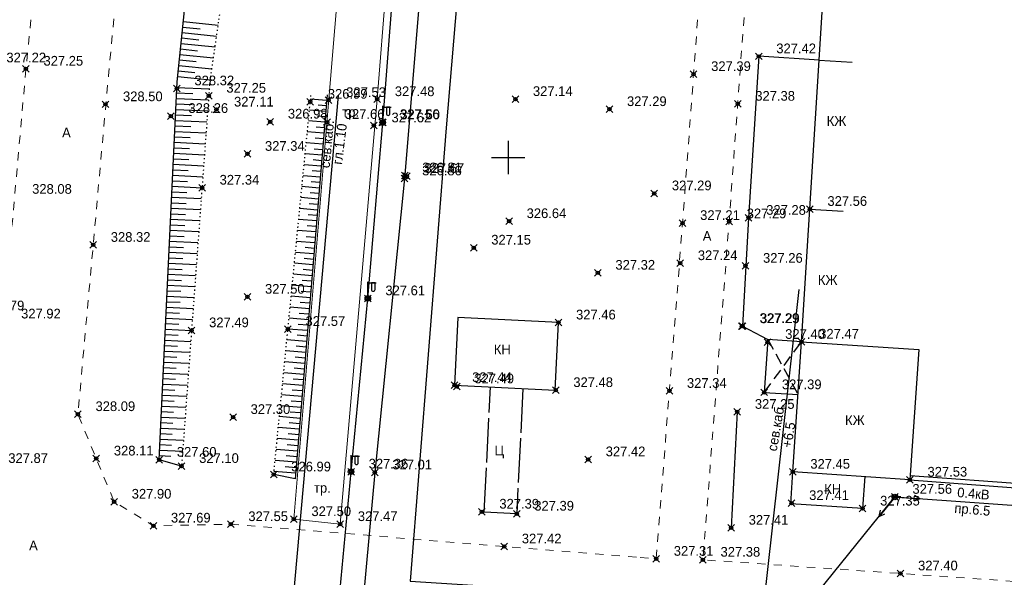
# Model space of a CAD drawing. Header units: metres. Extents: x 705573 to 711566, y 4301675 to 4311183.
# Tile 247 of 256: x 708334 to 708423, y 4310743 to 4310794. Entities that reach past the tile are written whole.
import ezdxf

# ---------------------------------------------------------------- set-up
doc = ezdxf.new("R2010")
doc.units = ezdxf.units.M
doc.header["$LTSCALE"] = 0.5
doc.header["$PDMODE"] = 35
doc.header["$PDSIZE"] = 0.3
for name, pattern in [('Auto_Street_NotBorder_Line_m1', [3, 1.5, -1.5]), ('ДОРОГИ_СТРОЯЩ', [9, 8, -1]), ('Контура низ откосов  Штриховая 0.1-0.5 - - - - - - -', [0.6, 0.1, -0.5]), ('НАВЕС_ОПОРЫ', [3, 2, -1])]:
    doc.linetypes.add(name, pattern=pattern)
for name, color, linetype in [('(001) Сетка', 92, 'Continuous'), ('(004) Точки рельефа', 7, 'Continuous'), ('(007) Здания', 7, 'Continuous'), ('(013) Газ', 30, 'ИК_Газопровод -------г--------'), ('(016) Кабель', 1, 'Continuous'), ('(017) Канализация', 33, 'KANALIS_K_1'), ('(019) Связь', 3, 'ИК_КАБ_СВЯЗИ'), ('(022) Возд. Линии', 7, 'Continuous'), ('(025) Дорога', 7, 'Continuous'), ('(035) Откосы', 7, 'Continuous'), ('(040) Ограда', 7, 'Continuous')]:
    doc.layers.add(name, color=color, linetype=linetype)
doc.layers.add('AUTO#_ROADS_EXIST_L', color=7, linetype='Continuous', lineweight=15, true_color=0x000000)
doc.styles.add('BM-431', font='txt')
doc.styles.add('D-431', font='txt')
doc.styles.add('P-131', font='txt')
doc.styles.get("Standard").update_dxf_attribs({"font": 'times.ttf'})
doc.linetypes.add('GAZ_VOZDUSH', pattern='A,1,-2,["~",Standard,S=3,R=0,X=-1.5,Y=-1.5],-1,10', length=14)
doc.linetypes.add('KANALIS_K_1', pattern='A,1,[">",Standard,S=1.8,R=0,X=-0.9,Y=-0.9],3,-1,["К",Standard,S=1.8,R=0,X=-0.9,Y=-0.9],-1,10', length=16)
doc.linetypes.add('ИК_Газопровод -------г--------', pattern='A,9,-0.6,["Г",Standard,S=1.2,R=0,X=0,Y=-0.6],-1.2', length=10.8)
doc.linetypes.add('ИК_КАБ_СВЯЗИ', pattern='A,4,["o",Standard,S=0.5,R=0,X=0,Y=-0.125],4,-2', length=10)
doc.linetypes.add('ИК_Э_КАБ_НН', pattern='A,8,-2,["<",Standard,S=1,R=0,X=0,Y=-0.5],8,[">",Standard,S=1,R=0,X=-0.5,Y=-0.5],-2', length=20)
doc.linetypes.add('ОГРАДА_ГЛИН', pattern='A,4,["|",Standard,S=0.8,R=0,X=0,Y=-0.8],0.5,["|",Standard,S=0.8,R=0,X=0,Y=-0.8],3.5', length=8)
doc.linetypes.add('ОГРАДА_М_1М', pattern='A,2.5,["о",Standard,S=1,R=0,X=0,Y=-0.35],0.5,["0",Standard,S=0.5,R=0,X=-0.3,Y=-0.25],2.5', length=5.5)

# ---------------------------------------------------------------- blocks, each defined once
blk = doc.blocks.new('f')
at = {"layer": '(022) Возд. Линии'}
for points in [[(0, 0.25), (0, 1.5)], [(0, 1.4), (0.75, 1.4)]]:
    blk.add_lwpolyline(points, dxfattribs=at)
blk.add_lwpolyline([(0.4875, 0.65), (0.4875, 0.65, 0.4142136), (0.65, 0.8125), (0.65, 1.4), (0.325, 1.4), (0.325, 0.8125, 0.4142136)], format="xyb", close=True, dxfattribs=at)
blk.add_circle((0, 0), 0.25, dxfattribs=at)
blk = doc.blocks.new('S1')
at = {"layer": '(022) Возд. Линии'}
for p, q in [((-2, 0), (-1.5, 0.25)), ((-2, 0), (-1.5, -0.25)), ((0, 0), (-2, 0))]:
    blk.add_line(p, q, dxfattribs=at)
blk = doc.blocks.new('S2')
at = {"layer": '(022) Возд. Линии'}
for p, q in [((0, 0), (2, 0)), ((2, 0), (1.5, 0.25)), ((2, 0), (1.5, -0.25))]:
    blk.add_line(p, q, dxfattribs=at)
blk = doc.blocks.new('SS')
at = {"layer": '(022) Возд. Линии'}
blk.add_circle((0, 0), 0.25, dxfattribs=at)
blk = doc.blocks.new('Setka')
at = {"layer": '(001) Сетка'}
for p, q in [((0, 1.5), (0, -1.5)), ((-1.5, 0), (1.5, 0))]:
    blk.add_line(p, q, dxfattribs=at)

msp = doc.modelspace()

# ---------------------------------------------------------------- linework, layer by layer
at = {"layer": '(007) Здания', "flags": 128}
for points, elevation in [([(708404.934, 4310764.775), (708406.803, 4310794.998), (708410.238, 4310843.473), (708413.567, 4310843.981)], 327.39), ([(708406.507, 4310790.204), (708409.501, 4310790.019)], 327.278), ([(708405.675, 4310776.754), (708408.669, 4310776.569)], 327.39), ([(708404.934, 4310764.775), (708401.89, 4310764.98), (708401.568, 4310760.201), (708404.612, 4310759.996)], 327.467), ([(708410.623, 4310752.587), (708410.428, 4310749.7), (708403.947, 4310750.137), (708404.141, 4310753.024)], 327.527)]:
    msp.add_lwpolyline(points, dxfattribs=dict(at, elevation=elevation))
for points, elevation in [([(708373.623, 4310760.853), (708382.692, 4310760.4), (708382.997, 4310766.499), (708373.928, 4310766.952)], 327.439), ([(708373.623, 4310760.853), (708382.692, 4310760.4), (708382.997, 4310766.499), (708373.928, 4310766.952)], 327.439), ([(708414.703, 4310752.312), (708404.141, 4310753.024), (708404.934, 4310764.775), (708415.496, 4310764.063)], 327.527)]:
    msp.add_lwpolyline(points, close=True, dxfattribs=dict(at, elevation=elevation))
at = {"layer": '(007) Здания', "linetype": 'НАВЕС_ОПОРЫ'}
for points, elevation in [([(708401.568, 4310760.201), (708404.934, 4310764.775)], 327.39), ([(708401.89, 4310764.98), (708404.612, 4310759.996)], 327.467)]:
    msp.add_lwpolyline(points, dxfattribs=dict(at, elevation=elevation))
at = {"layer": '(013) Газ', "linetype": 'GAZ_VOZDUSH', "elevation": 326.858, "flags": 128}
msp.add_lwpolyline([(708376.832, 4310867.902), (708372.175, 4310816.332), (708369.113, 4310779.508), (708366.425, 4310752.96), (708363.766, 4310723.788), (708357.682, 4310654.511), (708355.055, 4310622.969), (708352.677, 4310593.824)], dxfattribs=at)
at = {"layer": '(016) Кабель', "linetype": 'ИК_Э_КАБ_НН', "elevation": 326.892, "flags": 128}
msp.add_lwpolyline([(708249.985, 4309448.254), (708250.82, 4309461.228), (708251.559, 4309472.595), (708252.37, 4309485.216), (708253.053, 4309496.006), (708253.787, 4309508.813), (708254.637, 4309521.637), (708255.635, 4309538.104), (708256.598, 4309553.522), (708257.467, 4309567.873), (708258.354, 4309582.746), (708259.411, 4309598.842), (708260.336, 4309614.66), (708261.397, 4309630.444), (708264.541, 4309650.757), (708266.176, 4309665.809), (708267.362, 4309680.25), (708268.374, 4309695.795), (708269.845, 4309708.973), (708271.828, 4309722.112), (708273.674, 4309736.299), (708275.505, 4309750.056), (708277.38, 4309764.169), (708281.752, 4309793.372), (708283.598, 4309807.831), (708285.41, 4309822.081), (708287.069, 4309840.641), (708288.446, 4309855.733), (708289.84, 4309870.633), (708291.182, 4309885.312), (708292.537, 4309900.559), (708294.032, 4309916.058), (708295.507, 4309930.435), (708296.078, 4309944.839), (708297.37, 4309960.078), (708298.657, 4309975.432), (708299.851, 4309990.429), (708301.076, 4310005.494), (708302.334, 4310020.38), (708303.538, 4310035.456), (708306.01, 4310065.799), (708308.439, 4310096.035), (708310.925, 4310126.293), (708314.819, 4310172.204), (708316.066, 4310188.572), (708317.423, 4310204.653), (708318.736, 4310219.739), (708319.999, 4310234.38), (708321.351, 4310251.404), (708322.651, 4310267.033), (708323.922, 4310281.675), (708325.202, 4310294.856), (708326.515, 4310309.658), (708327.984, 4310325.438), (708329.163, 4310339.642), (708330.365, 4310354.664), (708331.555, 4310369.683), (708332.679, 4310383.855), (708333.897, 4310399.486), (708335.115, 4310414.632), (708336.225, 4310429.516), (708337.469, 4310444.596), (708338.545, 4310458.92), (708339.663, 4310474.152), (708340.941, 4310489.457), (708342.079, 4310504.503), (708343.178, 4310519.207), (708344.309, 4310533.966), (708345.452, 4310549.009), (708346.637, 4310563.701), (708347.806, 4310578.667), (708349.626, 4310594.212), (708351.153, 4310608.621), (708352.719, 4310623.441), (708355.709, 4310653.818), (708356.969, 4310668.51), (708358.286, 4310683.336), (708359.517, 4310698.096), (708360.786, 4310713.241), (708362.123, 4310728.187), (708363.033, 4310739.626), (708364.289, 4310753.037), (708365.798, 4310768.681), (708367.145, 4310784.563), (708368.419, 4310800.656), (708369.713, 4310816.346), (708373.887, 4310867.757)], dxfattribs=at)
at = {"layer": '(017) Канализация', "linetype": 'KANALIS_K_1', "elevation": 327.942, "flags": 128}
msp.add_lwpolyline([(708378.104, 4310845.984), (708372.874, 4310784.099), (708369.615, 4310743.16), (708644.933, 4310725.565), (708692.077, 4310723.315), (708746.151, 4310722.333), (708878.277, 4310715.977)], dxfattribs=at)
at = {"layer": '(019) Связь', "elevation": 325.726, "flags": 128}
msp.add_lwpolyline([(708355.083, 4310696.931), (708358.891, 4310739.304), (708363.142, 4310786.998)], dxfattribs=at)
at = {"layer": '(019) Связь', "color": 0, "linetype": 'Continuous', "elevation": 325.726, "flags": 128}
msp.add_lwpolyline([(708358.134, 4310696.437), (708358.25, 4310694.829), (708400.891, 4310735.329), (708404.726, 4310769.499)], dxfattribs=at)
at = {"layer": '(022) Возд. Линии', "elevation": 328.266, "flags": 128}
msp.add_lwpolyline([(708400.131, 4310717.96), (708400.891, 4310735.329), (708413.342, 4310750.756), (708513.516, 4310743.621), (708543.412, 4310741.785), (708551.003, 4310743.279)], dxfattribs=at)
at = {"layer": '(025) Дорога', "linetype": 'ДОРОГИ_СТРОЯЩ', "elevation": 327.439}
msp.add_lwpolyline([(708379.795, 4310760.545), (708379.23, 4310749.239), (708376.304, 4310749.385), (708376.869, 4310760.691)], dxfattribs=at)
at = {"layer": '(035) Откосы'}
for p, q in [((708349.159, 4310793.684, 327.098), (708352.3, 4310793.362, 327.098)), ((708349.108, 4310793.189, 327.098), (708350.668, 4310793.029, 327.098)), ((708349.006, 4310792.198, 327.098), (708350.547, 4310792.04, 327.098)), ((708349.057, 4310792.693, 327.098), (708352.158, 4310792.376, 327.098)), ((708348.905, 4310791.207, 327.098), (708350.425, 4310791.051, 327.098)), ((708348.956, 4310791.702, 327.098), (708352.016, 4310791.389, 327.098)), ((708348.803, 4310790.216, 327.098), (708350.303, 4310790.062, 327.098)), ((708348.854, 4310790.711, 327.098), (708351.873, 4310790.402, 327.098)), ((708348.702, 4310789.225, 327.098), (708350.181, 4310789.073, 327.098)), ((708348.752, 4310789.72, 327.098), (708351.731, 4310789.415, 327.098)), ((708348.651, 4310788.729, 327.098), (708351.589, 4310788.428, 327.098)), ((708348.577, 4310787.738, 327.098), (708351.496, 4310787.599, 327.098)), ((708348.53, 4310786.745, 327.098), (708351.424, 4310786.608, 327.098)), ((708348.553, 4310787.241, 327.098), (708350.007, 4310787.173, 327.098)), ((708362.081, 4310786.563), (708360.631, 4310786.684)), ((708348.483, 4310785.753, 327.098), (708351.351, 4310785.617, 327.098)), ((708348.506, 4310786.249, 327.098), (708349.947, 4310786.181, 327.098)), ((708361.999, 4310785.573), (708360.534, 4310785.695)), ((708362.04, 4310786.068), (708361.311, 4310786.129)), ((708348.459, 4310785.257, 327.098), (708349.887, 4310785.189, 327.098)), ((708361.958, 4310785.078), (708361.222, 4310785.139)), ((708348.412, 4310784.265, 327.098), (708349.827, 4310784.198, 327.098)), ((708348.436, 4310784.761, 327.098), (708351.278, 4310784.626, 327.098)), ((708361.917, 4310784.583), (708360.437, 4310784.706)), ((708361.876, 4310784.088), (708361.132, 4310784.15)), ((708348.365, 4310783.272, 327.098), (708349.767, 4310783.206, 327.098)), ((708348.389, 4310783.768, 327.098), (708351.205, 4310783.635, 327.098)), ((708361.835, 4310783.593), (708360.34, 4310783.717)), ((708361.794, 4310783.098), (708361.042, 4310783.16)), ((708348.318, 4310782.28, 327.098), (708349.707, 4310782.214, 327.098)), ((708348.342, 4310782.776, 327.098), (708351.133, 4310782.644, 327.098)), ((708361.752, 4310782.603), (708360.243, 4310782.728)), ((708361.711, 4310782.108), (708360.953, 4310782.171)), ((708348.271, 4310781.288, 327.098), (708349.647, 4310781.223, 327.098)), ((708348.295, 4310781.784, 327.098), (708351.06, 4310781.653, 327.098)), ((708361.67, 4310781.613), (708360.146, 4310781.739)), ((708348.248, 4310780.792, 327.098), (708350.987, 4310780.662, 327.098)), ((708361.588, 4310780.623), (708360.049, 4310780.751)), ((708361.629, 4310781.118), (708360.863, 4310781.181)), ((708348.2, 4310779.799, 327.098), (708350.915, 4310779.671, 327.098)), ((708348.224, 4310780.296, 327.098), (708349.587, 4310780.231, 327.098)), ((708361.506, 4310779.633), (708359.952, 4310779.762)), ((708361.547, 4310780.128), (708360.774, 4310780.192)), ((708348.153, 4310778.807, 327.098), (708350.842, 4310778.68, 327.098)), ((708348.177, 4310779.303, 327.098), (708349.528, 4310779.239, 327.098)), ((708361.424, 4310778.643), (708359.855, 4310778.773)), ((708361.465, 4310779.138), (708360.684, 4310779.203)), ((708348.106, 4310777.815, 327.098), (708350.769, 4310777.689, 327.098)), ((708348.13, 4310778.311, 327.098), (708349.468, 4310778.248, 327.098)), ((708361.342, 4310777.653), (708359.758, 4310777.784)), ((708361.383, 4310778.148), (708360.595, 4310778.213)), ((708348.059, 4310776.823, 327.098), (708350.696, 4310776.698, 327.098)), ((708348.083, 4310777.319, 327.098), (708349.408, 4310777.256, 327.098)), ((708361.26, 4310776.663), (708359.661, 4310776.795)), ((708361.301, 4310777.158), (708360.505, 4310777.224)), ((708348.036, 4310776.326, 327.098), (708349.348, 4310776.264, 327.098)), ((708361.219, 4310776.168), (708360.416, 4310776.234)), ((708347.989, 4310775.334, 327.098), (708349.288, 4310775.273, 327.098)), ((708348.012, 4310775.83, 327.098), (708350.624, 4310775.707, 327.098)), ((708361.178, 4310775.673), (708359.564, 4310775.807)), ((708361.137, 4310775.178), (708360.326, 4310775.245)), ((708347.942, 4310774.342, 327.098), (708349.228, 4310774.281, 327.098)), ((708347.965, 4310774.838, 327.098), (708350.551, 4310774.716, 327.098)), ((708361.095, 4310774.683), (708359.467, 4310774.818)), ((708361.054, 4310774.188), (708360.237, 4310774.255)), ((708347.895, 4310773.35, 327.098), (708349.168, 4310773.289, 327.098)), ((708347.918, 4310773.846, 327.098), (708350.478, 4310773.725, 327.098)), ((708361.013, 4310773.693), (708359.37, 4310773.829)), ((708360.972, 4310773.198), (708360.147, 4310773.266)), ((708347.848, 4310772.357, 327.098), (708349.108, 4310772.298, 327.098)), ((708347.871, 4310772.854, 327.098), (708350.405, 4310772.733, 327.098)), ((708360.931, 4310772.703), (708359.273, 4310772.84)), ((708347.824, 4310771.861, 327.098), (708350.333, 4310771.742, 327.098)), ((708360.849, 4310771.712), (708359.176, 4310771.851)), ((708360.89, 4310772.208), (708360.057, 4310772.277)), ((708347.777, 4310770.869, 327.098), (708350.26, 4310770.751, 327.098)), ((708347.801, 4310771.365, 327.098), (708349.049, 4310771.306, 327.098)), ((708360.767, 4310770.722), (708359.079, 4310770.862)), ((708360.808, 4310771.217), (708359.968, 4310771.287)), ((708347.73, 4310769.877, 327.098), (708350.187, 4310769.76, 327.098)), ((708347.754, 4310770.373, 327.098), (708348.989, 4310770.314, 327.098)), ((708360.685, 4310769.732), (708358.982, 4310769.874)), ((708360.726, 4310770.227), (708359.878, 4310770.298)), ((708347.683, 4310768.884, 327.098), (708350.114, 4310768.769, 327.098)), ((708347.707, 4310769.381, 327.098), (708348.929, 4310769.323, 327.098)), ((708360.603, 4310768.742), (708358.885, 4310768.885)), ((708360.644, 4310769.237), (708359.789, 4310769.308)), ((708347.636, 4310767.892, 327.098), (708350.042, 4310767.778, 327.098)), ((708347.66, 4310768.388, 327.098), (708348.869, 4310768.331, 327.098)), ((708360.521, 4310767.752), (708358.788, 4310767.896)), ((708360.562, 4310768.247), (708359.699, 4310768.319)), ((708347.613, 4310767.396, 327.098), (708348.809, 4310767.339, 327.098)), ((708360.48, 4310767.257), (708359.61, 4310767.329)), ((708347.566, 4310766.404, 327.098), (708348.749, 4310766.348, 327.098)), ((708347.589, 4310766.9, 327.098), (708349.969, 4310766.787, 327.098)), ((708360.438, 4310766.762), (708358.692, 4310766.907)), ((708360.397, 4310766.267), (708359.52, 4310766.34)), ((708347.519, 4310765.412, 327.098), (708348.689, 4310765.356, 327.098)), ((708347.542, 4310765.908, 327.098), (708349.896, 4310765.796, 327.098)), ((708360.356, 4310765.772), (708358.595, 4310765.918)), ((708360.315, 4310765.277), (708359.431, 4310765.351)), ((708347.472, 4310764.419, 327.098), (708348.629, 4310764.364, 327.098)), ((708347.495, 4310764.915, 327.098), (708349.823, 4310764.805, 327.098)), ((708360.274, 4310764.782), (708358.498, 4310764.93)), ((708360.233, 4310764.287), (708359.341, 4310764.361)), ((708347.448, 4310763.923, 327.098), (708349.751, 4310763.814, 327.098)), ((708360.192, 4310763.792), (708358.401, 4310763.941)), ((708347.401, 4310762.931, 327.098), (708349.678, 4310762.823, 327.098)), ((708347.425, 4310763.427, 327.098), (708348.57, 4310763.373, 327.098)), ((708360.11, 4310762.802), (708358.304, 4310762.952)), ((708360.151, 4310763.297), (708359.252, 4310763.372)), ((708347.354, 4310761.939, 327.098), (708349.605, 4310761.832, 327.098)), ((708347.378, 4310762.435, 327.098), (708348.51, 4310762.381, 327.098)), ((708360.028, 4310761.812), (708358.207, 4310761.963)), ((708360.069, 4310762.307), (708359.162, 4310762.382)), ((708347.307, 4310760.946, 327.098), (708349.533, 4310760.841, 327.098)), ((708347.331, 4310761.442, 327.098), (708348.45, 4310761.389, 327.098)), ((708359.946, 4310760.822), (708358.11, 4310760.974)), ((708359.987, 4310761.317), (708359.073, 4310761.393)), ((708347.26, 4310759.954, 327.098), (708349.46, 4310759.85, 327.098)), ((708347.284, 4310760.45, 327.098), (708348.39, 4310760.398, 327.098)), ((708359.864, 4310759.832), (708358.013, 4310759.985)), ((708359.905, 4310760.327), (708358.983, 4310760.403)), ((708347.237, 4310759.458, 327.098), (708348.33, 4310759.406, 327.098)), ((708359.823, 4310759.337), (708358.893, 4310759.414)), ((708347.19, 4310758.466, 327.098), (708348.27, 4310758.414, 327.098)), ((708347.213, 4310758.962, 327.098), (708349.387, 4310758.859, 327.098)), ((708359.781, 4310758.842), (708357.916, 4310758.997)), ((708359.74, 4310758.347), (708358.804, 4310758.425)), ((708347.143, 4310757.473, 327.098), (708348.21, 4310757.423, 327.098)), ((708347.166, 4310757.97, 327.098), (708349.314, 4310757.868, 327.098)), ((708359.699, 4310757.852), (708357.819, 4310758.008)), ((708359.658, 4310757.357), (708358.714, 4310757.435)), ((708347.096, 4310756.481, 327.098), (708348.15, 4310756.431, 327.098)), ((708347.119, 4310756.977, 327.098), (708349.242, 4310756.877, 327.098)), ((708359.617, 4310756.862), (708357.722, 4310757.019)), ((708359.576, 4310756.367), (708358.625, 4310756.446)), ((708347.049, 4310755.489, 327.098), (708348.091, 4310755.439, 327.098)), ((708347.072, 4310755.985, 327.098), (708349.169, 4310755.886, 327.098)), ((708359.535, 4310755.872), (708357.625, 4310756.03)), ((708359.494, 4310755.377), (708358.535, 4310755.456)), ((708347.025, 4310754.993, 327.098), (708349.096, 4310754.895, 327.098)), ((708359.453, 4310754.882), (708357.528, 4310755.041)), ((708347.002, 4310754.497, 327.098), (708348.031, 4310754.448, 327.098)), ((708359.371, 4310753.892), (708357.431, 4310754.053)), ((708359.412, 4310754.387), (708358.446, 4310754.467)), ((708359.289, 4310752.902), (708357.334, 4310753.064)), ((708359.33, 4310753.397), (708358.356, 4310753.477))]:
    msp.add_line(p, q, dxfattribs=at)
at = {"layer": '(035) Откосы', "elevation": 327.098, "flags": 128}
for points in [[(708348.6, 4310788.234), (708352.087, 4310822.255), (708355.366, 4310856.639)], [(708348.997, 4310753.544), (708346.983, 4310754.104), (708348.6, 4310788.234)]]:
    msp.add_lwpolyline(points, dxfattribs=at)
at = {"layer": '(035) Откосы', "linetype": 'Контура низ откосов  Штриховая 0.1-0.5 - - - - - - -'}
for points, elevation in [([(708351.524, 4310787.979), (708356.395, 4310821.785), (708359.99, 4310856.013)], 327.247), ([(708351.524, 4310787.979), (708348.997, 4310753.544)], 327.247), ([(708357.306, 4310752.777), (708360.68, 4310787.184)], 326.987)]:
    msp.add_lwpolyline(points, dxfattribs=dict(at, elevation=elevation))
at = {"layer": '(035) Откосы', "flags": 128}
msp.add_lwpolyline([(708362.122, 4310787.058), (708359.247, 4310752.397), (708357.306, 4310752.777)], dxfattribs=at)
at = {"layer": '(040) Ограда', "linetype": 'ОГРАДА_М_1М', "flags": 128}
for points, elevation in [([(708406.507, 4310790.204), (708401.063, 4310790.541), (708400.152, 4310775.951), (708399.6, 4310766.164), (708401.89, 4310764.98)], 327.278), ([(708399.13, 4310758.431), (708398.569, 4310747.97)], 327.252)]:
    msp.add_lwpolyline(points, dxfattribs=dict(at, elevation=elevation))
at = {"layer": '(040) Ограда', "elevation": 327.527, "flags": 128}
msp.add_lwpolyline([(708414.702, 4310752.291), (708425.445, 4310751.5)], dxfattribs=at)
at = {"layer": '(040) Ограда', "linetype": 'ОГРАДА_ГЛИН', "elevation": 327.527, "flags": 128}
msp.add_lwpolyline([(708414.729, 4310752.69), (708425.474, 4310751.899)], dxfattribs=at)
at = {"color": 0, "linetype": 'ByBlock', "lineweight": -2, "transparency": 16777216}
for p in [(708401.063, 4310790.541, 327.415), (708334.955, 4310789.42, 327.255), (708395.185, 4310788.931, 327.386), (708348.572, 4310787.64, 328.32), (708351.451, 4310786.98, 327.247), (708360.606, 4310786.432, 326.986), (708362.262, 4310786.585, 327.534), (708366.646, 4310786.665, 327.483), (708379.108, 4310786.683, 327.139), (708399.167, 4310786.25, 327.376), (708342.125, 4310786.207, 328.504), (708352.143, 4310785.729, 327.109), (708387.591, 4310785.767, 327.294), (708348.03, 4310785.146, 328.263), (708357, 4310784.639, 326.982), (708362.131, 4310784.61, 327.664), (708367.105, 4310784.6, 327.56), (708367.145, 4310784.563, 327.602), (708366.349, 4310784.294, 327.616), (708354.936, 4310781.729, 327.345), (708369.113, 4310779.508, 326.858), (708369.127, 4310779.784, 326.81), (708369.325, 4310779.731, 327.672), (708350.842, 4310778.68, 327.342), (708391.643, 4310778.163, 327.291), (708405.675, 4310776.754, 327.562), (708378.538, 4310775.652, 326.637), (708398.393, 4310775.635, 327.291), (708400.152, 4310775.951, 327.278), (708394.193, 4310775.487, 327.212), (708341.023, 4310773.508, 328.318), (708375.35, 4310773.263, 327.153), (708393.983, 4310771.86, 327.244), (708399.866, 4310771.616, 327.26), (708386.549, 4310770.998, 327.318), (708354.936, 4310768.825, 327.502), (708365.798, 4310768.681, 327.61), (708358.595, 4310765.918, 327.573), (708382.997, 4310766.499, 327.458), (708399.552, 4310766.183, 327.287), (708399.6, 4310766.164, 327.287), (708349.896, 4310765.796, 327.49), (708401.866, 4310764.745, 327.395), (708404.934, 4310764.775, 327.467), (708373.623, 4310760.853, 327.439), (708373.826, 4310760.73, 327.488), (708382.752, 4310760.397, 327.483), (708393.002, 4310760.326, 327.345), (708401.568, 4310760.201, 327.39), (708339.646, 4310758.226, 328.092), (708353.638, 4310757.967, 327.297), (708399.13, 4310758.431, 327.252), (708341.302, 4310754.217, 328.114), (708346.983, 4310754.104, 327.604), (708348.997, 4310753.544, 327.098), (708385.672, 4310754.15, 327.416), (708357.306, 4310752.777, 326.987), (708364.289, 4310753.037, 327.365), (708366.425, 4310752.96, 327.007), (708404.132, 4310753.025, 327.448), (708414.703, 4310752.312, 327.527), (708413.342, 4310750.756, 327.563), (708342.912, 4310750.32, 327.898), (708404.025, 4310750.198, 327.411), (708376.078, 4310749.421, 327.394), (708379.23, 4310749.239, 327.393), (708410.428, 4310749.7, 327.351), (708346.452, 4310748.159, 327.686), (708353.433, 4310748.295, 327.552), (708359.123, 4310748.745, 327.501), (708363.311, 4310748.299, 327.472), (708398.569, 4310747.97, 327.413), (708378.105, 4310746.283, 327.419), (708391.812, 4310745.165, 327.314), (708396.033, 4310745.08, 327.38), (708413.852, 4310743.844, 327.4)]:
    msp.add_point(p, dxfattribs=at)
at = {"layer": 'AUTO#_ROADS_EXIST_L', "linetype": 'Auto_Street_NotBorder_Line_m1', "lineweight": 15, "flags": 128}
for points in [[(708342.736, 4310874.508), (708338.333, 4310822.92), (708334.955, 4310789.42), (708334.955, 4310789.42), (708331.779, 4310753.541), (708325.661, 4310749.19), (708318.906, 4310746.668), (708301.942, 4310746.969), (708305.751, 4310792.005)], [(708350.384, 4310874.572), (708345.647, 4310822.581), (708342.401, 4310788.791), (708342.401, 4310788.791), (708339.646, 4310758.226), (708342.912, 4310750.32), (708346.441, 4310748.159), (708353.433, 4310748.295), (708390.37, 4310745.283)], [(708390.37, 4310745.283), (708391.812, 4310745.165), (708394.193, 4310775.487), (708399.201, 4310843.385), (708402.185, 4310851.763), (708403.629, 4310864.414)]]:
    msp.add_lwpolyline(points, dxfattribs=at)
at = {"layer": 'AUTO#_ROADS_EXIST_L', "lineweight": 15, "elevation": 327.483, "flags": 128}
msp.add_lwpolyline([(708373.349, 4310867.524), (708369.069, 4310817.237), (708366.646, 4310786.665), (708363.311, 4310748.299), (708359.123, 4310748.745), (708362.3, 4310787.043), (708364.824, 4310817.258), (708369.029, 4310867.775)], dxfattribs=at)
at = {"layer": 'AUTO#_ROADS_EXIST_L', "color": 0, "linetype": 'Auto_Street_NotBorder_Line_m1', "lineweight": 15, "elevation": 327.291, "flags": 128}
msp.add_lwpolyline([(708414.272, 4310845.297), (708410.111, 4310845.297), (708405.241, 4310843.987), (708403.191, 4310841.461), (708398.393, 4310775.635), (708396.033, 4310745.08), (708431.67, 4310742.608), (708456.821, 4310741.781), (708483.945, 4310739.64), (708505.212, 4310738.807), (708550.979, 4310735.775), (708573.77, 4310734.165), (708596.584, 4310733.242), (708614.758, 4310732.246), (708632.709, 4310731.498), (708633.762, 4310732.841), (708634.091, 4310734.356), (708634.352, 4310756.214)], dxfattribs=at)

# ---------------------------------------------------------------- block references
at = {"layer": '(001) Сетка'}
msp.add_blockref('Setka', (708378.465, 4310781.396), dxfattribs=at)
at = {"layer": '(022) Возд. Линии'}
for name, p in [('f', (708367.145, 4310784.563, 327.602)), ('f', (708365.798, 4310768.681, 327.61)), ('f', (708364.289, 4310753.037, 327.365)), ('SS', (708413.342, 4310750.756, 327.563))]:
    msp.add_blockref(name, p, dxfattribs=at)
for name, p, rotation in [('S1', (708413.184, 4310750.56, 327.563), 51.15105574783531), ('S2', (708413.588, 4310750.738, 327.563), 355.9259271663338)]:
    msp.add_blockref(name, p, dxfattribs=dict(at, rotation=rotation))

# ---------------------------------------------------------------- texts
at = {"layer": '(004) Точки рельефа', "style": 'D-431'}
for s, p in [('327.42', (708402.649, 4310790.821, 327.415)), ('327.22', (708333.193, 4310789.996, 327.222)), ('327.25', (708336.541, 4310789.701, 327.255)), ('327.39', (708396.771, 4310789.215, 327.386)), ('328.32', (708350.158, 4310787.923, 328.32)), ('327.25', (708353.037, 4310787.261, 327.247)), ('326.99', (708362.192, 4310786.717, 326.986)), ('327.53', (708363.848, 4310786.866, 327.534)), ('327.48', (708368.232, 4310786.948, 327.483)), ('327.14', (708380.694, 4310786.962, 327.139)), ('328.50', (708343.711, 4310786.49, 328.504)), ('327.11', (708353.729, 4310786.009, 327.109)), ('327.29', (708389.177, 4310786.051, 327.294)), ('327.38', (708400.753, 4310786.534, 327.376)), ('328.26', (708349.616, 4310785.431, 328.263)), ('326.98', (708358.586, 4310784.924, 326.982)), ('327.66', (708363.717, 4310784.895, 327.664)), ('327.56', (708368.691, 4310784.885, 327.56)), ('327.60', (708368.731, 4310784.848, 327.602)), ('327.62', (708367.935, 4310784.579, 327.616)), ('327.34', (708356.522, 4310782.009, 327.345)), ('326.86', (708370.699, 4310779.793, 326.858)), ('326.81', (708370.713, 4310780.069, 326.81)), ('327.67', (708370.911, 4310780.016, 327.672)), ('327.34', (708352.428, 4310778.959, 327.342)), ('328.08', (708335.517, 4310778.131, 328.083)), ('327.29', (708393.229, 4310778.447, 327.291)), ('327.56', (708407.261, 4310777.039, 327.562)), ('326.64', (708380.124, 4310775.937, 326.637)), ('327.29', (708399.979, 4310775.919, 327.291)), ('327.28', (708401.738, 4310776.234, 327.278)), ('327.21', (708395.779, 4310775.767, 327.212)), ('328.32', (708342.61, 4310773.792, 328.318)), ('327.15', (708376.936, 4310773.545, 327.153)), ('327.24', (708395.569, 4310772.14, 327.244)), ('327.26', (708401.452, 4310771.901, 327.26)), ('327.32', (708388.135, 4310771.278, 327.318)), ('327.50', (708356.522, 4310769.107, 327.502)), ('327.61', (708367.384, 4310768.966, 327.61)), ('327.79', (708331.23, 4310767.608, 327.794)), ('327.92', (708334.52, 4310766.874, 327.917)), ('327.57', (708360.181, 4310766.2, 327.573)), ('327.46', (708384.583, 4310766.784, 327.458)), ('327.29', (708401.138, 4310766.467, 327.287)), ('327.29', (708401.186, 4310766.448, 327.287)), ('327.49', (708351.482, 4310766.08, 327.49)), ('327.40', (708403.452, 4310765.028, 327.395)), ('327.47', (708406.52, 4310765.055, 327.467)), ('327.44', (708375.209, 4310761.133, 327.439)), ('327.49', (708375.412, 4310761.014, 327.488)), ('327.48', (708384.338, 4310760.68, 327.483)), ('327.34', (708394.589, 4310760.606, 327.345)), ('327.39', (708403.154, 4310760.485, 327.39)), ('328.09', (708341.232, 4310758.51, 328.092)), ('327.30', (708355.224, 4310758.249, 327.297)), ('327.25', (708400.716, 4310758.712, 327.252)), ('327.87', (708333.365, 4310753.825, 327.869)), ('328.11', (708342.888, 4310754.5, 328.114)), ('327.60', (708348.569, 4310754.389, 327.604)), ('327.10', (708350.583, 4310753.827, 327.098)), ('327.42', (708387.259, 4310754.43, 327.416)), ('326.99', (708358.892, 4310753.062, 326.987)), ('327.36', (708365.875, 4310753.322, 327.365)), ('327.01', (708368.011, 4310753.243, 327.007)), ('327.45', (708405.718, 4310753.306, 327.448)), ('327.53', (708416.289, 4310752.593, 327.527)), ('327.56', (708414.928, 4310751.041, 327.563)), ('327.90', (708344.498, 4310750.604, 327.898)), ('327.41', (708405.611, 4310750.478, 327.411)), ('327.39', (708377.664, 4310749.705, 327.394)), ('327.39', (708380.816, 4310749.523, 327.393)), ('327.35', (708412.014, 4310749.981, 327.351)), ('327.69', (708348.038, 4310748.444, 327.686)), ('327.55', (708355.019, 4310748.576, 327.552)), ('327.50', (708360.709, 4310749.028, 327.501)), ('327.47', (708364.897, 4310748.579, 327.472)), ('327.41', (708400.155, 4310748.25, 327.413)), ('327.42', (708379.691, 4310746.563, 327.419)), ('327.31', (708393.398, 4310745.445, 327.314)), ('327.38', (708397.619, 4310745.363, 327.38)), ('327.40', (708415.438, 4310744.127, 327.4))]:
    msp.add_text(s, height=0.875, dxfattribs=at).set_placement(p)
at = {"layer": '(007) Здания', "style": 'P-131'}
for s, p in [('КЖ', (708407.196, 4310784.263, -327.527)), ('КЖ', (708406.396, 4310769.906, -327.527)), ('КН', (708377.162, 4310763.639)), ('КН', (708377.162, 4310763.639)), ('КЖ', (708408.849, 4310757.245)), ('КН', (708406.969, 4310751.036))]:
    msp.add_text(s, height=0.88, dxfattribs=at).set_placement(p)
at = {"layer": '(019) Связь', "color": 0, "linetype": 'Continuous', "style": 'D-431'}
for s, rotation, p in [('сев.каб.', 84.66708, (708362.356, 4310780.422)), ('гл.1.10', 82.95456, (708363.465, 4310780.727)), ('сев.каб.', 80.26589, (708402.684, 4310754.833)), ('+6.5', 80.26589, (708403.998, 4310755.146))]:
    msp.add_text(s, height=0.875, rotation=rotation, dxfattribs=at).set_placement(p)
at = {"layer": '(022) Возд. Линии', "style": 'BM-431'}
for s, p in [('0.4кВ', (708418.943, 4310750.747, 328.266)), ('пр.6.5', (708418.688, 4310749.326, 328.266))]:
    msp.add_text(s, height=0.875, rotation=355.11316, dxfattribs=at).set_placement(p)
at = {"layer": '(025) Дорога', "linetype": 'ДОРОГИ_СТРОЯЩ', "style": 'BM-431'}
for s, p in [('тр.', (708363.494, 4310785.081)), ('A', (708338.219, 4310783.22)), ('A', (708396.015, 4310773.884)), ('Ц', (708377.229, 4310754.508)), ('тр.', (708360.945, 4310751.141)), ('A', (708335.241, 4310745.936))]:
    msp.add_text(s, height=0.875, dxfattribs=at).set_placement(p)

doc.saveas('drawing.dxf')
